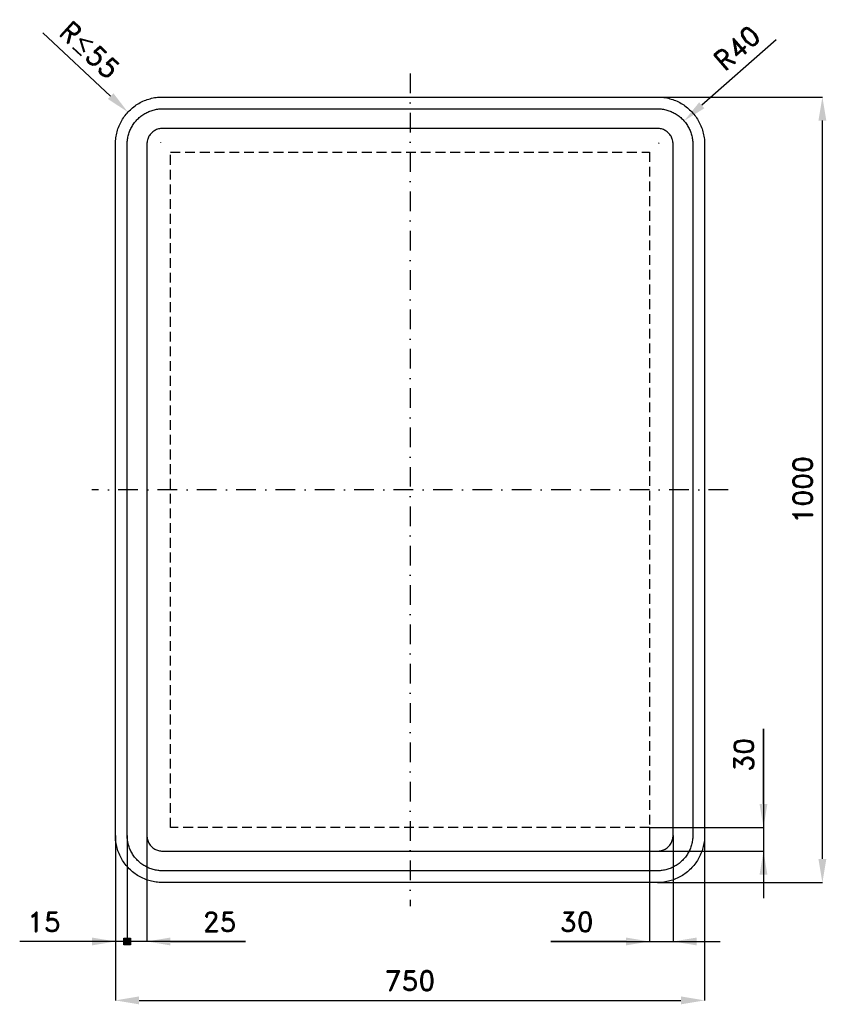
# Model space of a CAD drawing. Header units: millimetres. Extents: x -122 to 905, y -155 to 1098.
import ezdxf

# ---------------------------------------------------------------- set-up
doc = ezdxf.new("R2010")
doc.units = ezdxf.units.MM
doc.header["$LTSCALE"] = 5
doc.linetypes.add('ČERCHOVANÁX2', pattern=[2, 1, -0.5, 0, -0.5])
doc.linetypes.add('ČÁRKOVANÁX2', pattern=[1.5, 1, -0.5])
doc.layers.add('Kóty', color=2, linetype='Continuous')
doc.layers.add('Značka', color=7, linetype='Continuous')
doc.styles.get("Standard").update_dxf_attribs({"font": 'romand.shx', "height": 25})
doc.dimstyles.get("Standard").update_dxf_attribs({"dimtxt": 25, "dimasz": 30, "dimexe": 0.18, "dimexo": 0.0625, "dimgap": 12.5, "dimtad": 1, "dimdec": 0, "dimzin": 0, "dimdsep": 46, "dimtxsty": 'Standard', "dimcen": 0.09, "dimadec": 0, "dimazin": 0, "dimtfac": 1, "dimtdec": 0, "dimtofl": 0, "dimtmove": 0, "dimatfit": 3, "dimfxl": 1, "dimtolj": 1, "dimtzin": 0, "dimarcsym": 0})

# ---------------------------------------------------------------- blocks, each defined once
blk = doc.blocks.new('*D0')
at = {"layer": 'Defpoints', "color": 0, "transparency": 16777216}
for p in [(690, 1000), (900, 1000), (690, 0)]:
    blk.add_point(p, dxfattribs=at)
at = {"layer": 'Kóty', "color": 0, "lineweight": -2, "transparency": 16777216}
for p, q in [((690.1, 1000), (900.2, 1000)), ((900, 30), (900, 970)), ((690.1, 0), (900.2, 0))]:
    blk.add_line(p, q, dxfattribs=at)
at = {"layer": 'Kóty', "color": 0, "transparency": 16777216}
for points in [[(895, 970), (905, 970), (900, 1000)], [(895, 30), (905, 30), (900, 0)]]:
    blk.add_solid(points, dxfattribs=at)
at = {"layer": 'Kóty', "color": 0, "transparency": 16777216, "insert": (875, 500), "char_height": 25, "attachment_point": 5, "rotation": 90}
blk.add_mtext('\\A1;1000', dxfattribs=at)
blk = doc.blocks.new('*D1')
at = {"layer": 'Defpoints', "color": 0, "transparency": 16777216}
for p in [(0, 60), (750, 60), (750, -150)]:
    blk.add_point(p, dxfattribs=at)
at = {"layer": 'Kóty', "color": 0, "lineweight": -2, "transparency": 16777216}
for p, q in [((0, 59.9), (0, -150.2)), ((750, 59.9), (750, -150.2)), ((30, -150), (720, -150))]:
    blk.add_line(p, q, dxfattribs=at)
at = {"layer": 'Kóty', "color": 0, "transparency": 16777216}
for points in [[(30, -145), (30, -155), (0, -150)], [(720, -145), (720, -155), (750, -150)]]:
    blk.add_solid(points, dxfattribs=at)
at = {"layer": 'Kóty', "color": 0, "transparency": 16777216, "insert": (375, -125), "char_height": 25, "attachment_point": 5}
blk.add_mtext('\\A1;750', dxfattribs=at)
blk = doc.blocks.new('*D2')
at = {"layer": 'Defpoints', "color": 0, "transparency": 16777216}
for p in [(723.9, 969.6), (691.9, 941.4)]:
    blk.add_point(p, dxfattribs=at)
at = {"layer": 'Kóty', "color": 0, "lineweight": -2, "transparency": 16777216}
for p, q in [((841, 1072.9), (746.4, 989.5)), ((691.8, 941.4), (692, 941.4)), ((691.9, 941.3), (691.9, 941.5))]:
    blk.add_line(p, q, dxfattribs=at)
at = {"layer": 'Kóty', "color": 0, "transparency": 16777216}
blk.add_solid([(743.1, 993.2), (749.7, 985.7), (723.9, 969.6)], dxfattribs=at)
at = {"layer": 'Kóty', "color": 0, "transparency": 16777216, "insert": (791.5, 1062.6), "char_height": 25, "attachment_point": 5, "rotation": 41.3917}
blk.add_mtext('\\A1;R40', dxfattribs=at)

msp = doc.modelspace()

# ---------------------------------------------------------------- hatches: boundary and pattern name
at = {"layer": 'Kóty'}
h = msp.add_hatch(color=256, dxfattribs=at)
h.dxf.hatch_style = 1
h.paths.add_polyline_path([(10.8, -70.8), (19.2, -70.8), (19.2, -79.2), (10.8, -79.2)])

# ---------------------------------------------------------------- linework, layer by layer
for p, q in [((-92.5, 1081.6), (-6.1, 1001.1)), ((57.6, 941.8), (57.8, 941.8)), ((57.7, 941.7), (57.7, 941.9)), ((825, 195.5), (825, -20)), ((825, 100), (825, 195.5)), ((680, 69.9), (680, -75.2)), ((680.1, 70), (825.2, 70)), ((0, 59.9), (0, -75.2)), ((15, 59.9), (15, -79.7)), ((15, 59.9), (15, -79.7)), ((40, 59.9), (40, -75.2)), ((710, 59.9), (710, -75.2)), ((690.1, 40), (825.2, 40)), ((165.5, -75), (-121.9, -75)), ((70, -75), (165.5, -75)), ((554.5, -75), (770, -75)), ((650, -75), (554.5, -75))]:
    msp.add_line(p, q, dxfattribs=at)
msp.add_lwpolyline([(10.8, -70.8), (19.2, -70.8), (19.2, -79.2), (10.8, -79.2)], close=True, dxfattribs=at)
for points in [[(-2.6, 1004.8), (-9.5, 997.5), (15.9, 980.7)], [(820, 100), (830, 100), (825, 70)], [(820, 10), (830, 10), (825, 40)], [(-30, -70), (-30, -80), (0, -75)], [(70, -70), (70, -80), (40, -75)], [(650, -70), (650, -80), (680, -75)], [(740, -70), (740, -80), (710, -75)]]:
    msp.add_solid(points, dxfattribs=at)
at = {"layer": 'Značka', "color": 6, "linetype": 'ČERCHOVANÁX2', "lineweight": 25, "ltscale": 5}
for p, q in [((375, 1030), (375, -30)), ((780, 500), (-30, 500))]:
    msp.add_line(p, q, dxfattribs=at)
at = {"layer": 'Značka', "color": 5}
for points in [[(60, 0), (59.8, 0), (59.5, 0, -0.03218), (51.8, 0.5, -0.035443), (44.2, 2.1, -0.036267), (36.8, 4.6, -0.034421), (29.9, 8.1, -0.033721), (23.4, 12.4, -0.034085), (17.6, 17.6, -0.034209), (12.4, 23.4, -0.034229), (8.1, 29.9, -0.034044), (4.6, 36.8, -0.033412), (2.1, 44.2, -0.034127), (0.5, 51.8, -0.036745), (0, 59.5), (0, 59.8), (0, 60), (0, 940), (0, 940.2), (0, 940.5, -0.03218), (0.5, 948.2, -0.035442), (2.1, 955.8, -0.036267), (4.6, 963.2, -0.034425), (8.1, 970.1, -0.033723), (12.4, 976.6, -0.034082), (17.6, 982.4, -0.034204), (23.4, 987.6, -0.034223), (29.9, 991.9, -0.034048), (36.8, 995.4, -0.033416), (44.2, 997.9, -0.034129), (51.8, 999.5, -0.036741), (59.5, 1000), (59.8, 1000), (60, 1000), (690, 1000), (690.2, 1000), (690.5, 1000, -0.032179), (698.2, 999.5, -0.035449), (705.8, 997.9, -0.036267), (713.2, 995.4, -0.034421), (720.1, 991.9, -0.033726), (726.6, 987.6, -0.034082), (732.4, 982.4, -0.034203), (737.6, 976.6, -0.034226), (741.9, 970.1, -0.034049), (745.4, 963.2, -0.033417), (747.9, 955.8, -0.034126), (749.5, 948.2, -0.036741), (750, 940.5), (750, 940.2), (750, 940), (750, 60), (750, 59.8), (750, 59.5, -0.032179), (749.5, 51.8, -0.03545), (747.9, 44.2, -0.036267), (745.4, 36.8, -0.034417), (741.9, 29.9, -0.033724), (737.6, 23.4, -0.034085), (732.4, 17.6, -0.034208), (726.6, 12.4, -0.034232), (720.1, 8.1, -0.034045), (713.2, 4.6, -0.033413), (705.8, 2.1, -0.034125), (698.2, 0.5, -0.036745), (690.5, 0), (690.2, 0), (690, 0), (60, 0)], [(60, 15), (59.8, 15), (59.6, 15, -0.03218), (53.8, 15.4, -0.035443), (48.1, 16.6, -0.036267), (42.6, 18.5, -0.034421), (37.4, 21.1, -0.033721), (32.5, 24.3, -0.034084), (28.2, 28.2, -0.034209), (24.3, 32.5, -0.034229), (21.1, 37.4, -0.034045), (18.5, 42.6, -0.033412), (16.6, 48.1, -0.034127), (15.4, 53.8, -0.036744), (15, 59.6), (15, 59.8), (15, 60), (15, 940), (15, 940.2), (15, 940.4, -0.032179), (15.4, 946.2, -0.035442), (16.6, 951.9, -0.036268), (18.5, 957.4, -0.034417), (21.1, 962.6, -0.033728), (24.3, 967.5, -0.034085), (28.2, 971.8, -0.034202), (32.5, 975.7, -0.034234), (37.4, 978.9, -0.034055), (42.6, 981.5, -0.033411), (48.1, 983.4, -0.034124), (53.8, 984.6, -0.036738), (59.6, 985), (59.8, 985), (60, 985), (690, 985), (690.2, 985), (690.4, 985, -0.032189), (696.2, 984.6, -0.035435), (701.9, 983.4, -0.036253), (707.4, 981.5, -0.034411), (712.6, 978.9, -0.033733), (717.5, 975.7, -0.034079), (721.8, 971.8, -0.034196), (725.7, 967.5, -0.034234), (728.9, 962.6, -0.034058), (731.5, 957.4, -0.033408), (733.4, 951.9, -0.034125), (734.6, 946.2, -0.036738), (735, 940.4), (735, 940.2), (735, 940), (735, 60), (735, 59.8), (735, 59.6, -0.03219), (734.6, 53.8, -0.035437), (733.4, 48.1, -0.036252), (731.5, 42.6, -0.034415), (728.9, 37.4, -0.033727), (725.7, 32.5, -0.034079), (721.8, 28.2, -0.034202), (717.5, 24.3, -0.034229), (712.6, 21.1, -0.034048), (707.4, 18.5, -0.033409), (701.9, 16.6, -0.034128), (696.2, 15.4, -0.036744), (690.4, 15), (690.2, 15), (690, 15), (60, 15)], [(60, 40), (690, 40), (690.1, 40), (690.2, 40, 0.032177), (692.7, 40.2, 0.035444), (695.3, 40.7, 0.036265), (697.7, 41.5, 0.034422), (700, 42.7, 0.03373), (702.2, 44.1, 0.034072), (704.1, 45.9, 0.034204), (705.9, 47.8, 0.034223), (707.3, 50, 0.034048), (708.5, 52.3, 0.033416), (709.3, 54.7, 0.034152), (709.8, 57.3, 0.036741), (710, 59.8), (710, 59.9), (710, 60), (710, 940), (710, 940.1), (710, 940.2, 0.032177), (709.8, 942.7, 0.035443), (709.3, 945.3, 0.036259), (708.5, 947.7, 0.034425), (707.3, 950, 0.033741), (705.9, 952.2, 0.034066), (704.1, 954.1, 0.034182), (702.2, 955.9, 0.034226), (700, 957.3, 0.034056), (697.7, 958.5, 0.033425), (695.3, 959.3, 0.034151), (692.7, 959.8, 0.036743), (690.2, 960), (690.1, 960), (690, 960), (60, 960), (59.9, 960), (59.8, 960), (57.3, 959.8, 0.035442), (54.7, 959.3, 0.036259), (52.3, 958.5, 0.034424), (50, 957.3, 0.03373), (47.8, 955.9, 0.034079), (45.9, 954.1, 0.034187), (44.1, 952.2, 0.034231), (42.7, 950, 0.034052), (41.5, 947.7, 0.033421), (40.7, 945.3, 0.034126), (40.2, 942.7, 0.036746), (40, 940.2), (40, 940.1), (40, 940), (40, 60), (40, 59.9), (40, 59.8, 0.032179), (40.2, 57.3, 0.035443), (40.7, 54.7, 0.036265), (41.5, 52.3, 0.034421), (42.7, 50, 0.033719), (44.1, 47.8, 0.034086), (45.9, 45.9, 0.034208), (47.8, 44.1, 0.034229), (50, 42.7, 0.034044), (52.3, 41.5, 0.033412), (54.7, 40.7, 0.034128), (57.3, 40.2, 0.036744), (59.8, 40), (59.9, 40), (60, 40)]]:
    msp.add_lwpolyline(points, format="xyb", dxfattribs=at)
at = {"layer": 'Značka', "color": 7, "linetype": 'ČÁRKOVANÁX2', "ltscale": 2.5}
msp.add_lwpolyline([(70, 70), (70, 930), (680, 930), (680, 70), (70, 70)], dxfattribs=at)

# ---------------------------------------------------------------- texts
at = {"layer": 'Kóty', "insert": (-32.8, 1059.8), "char_height": 25, "width": 100.538, "attachment_point": 5, "rotation": 317.0601}
msp.add_mtext('\\A1;R{\\A0;≤}55', dxfattribs=at)
at = {"layer": 'Kóty', "insert": (800, 162.7), "char_height": 25, "attachment_point": 5, "rotation": 90}
msp.add_mtext('\\A1;30', dxfattribs=at)
at = {"layer": 'Kóty', "char_height": 25, "attachment_point": 5}
for s, insert in [('\\A1;15', (-91, -50)), ('\\A1;25', (132.7, -50)), ('\\A1;30', (587.3, -50))]:
    msp.add_mtext(s, dxfattribs=dict(at, insert=insert))

# ---------------------------------------------------------------- dimensions: what is measured, and where the dimension line sits
at = {"layer": 'Kóty'}
dim = msp.add_radius_dim(center=(691.9, 941.4), mpoint=(723.9, 969.6), text='R40', dimstyle='Standard', dxfattribs=at)
dim.commit()
dim.dimension.update_dxf_attribs({"geometry": '*D2', "text_midpoint": (808, 1043.8), "dimtype": 164})
dim = msp.add_linear_dim(base=(900, 1000), p1=(690, 0), p2=(690, 1000), angle=90, dimstyle='Standard', dxfattribs=at)
dim.commit()
dim.dimension.update_dxf_attribs({"geometry": '*D0', "text_midpoint": (875, 500)})
dim = msp.add_linear_dim(base=(750, -150), p1=(0, 60), p2=(750, 60), dimstyle='Standard', dxfattribs=at)
dim.commit()
dim.dimension.update_dxf_attribs({"geometry": '*D1', "text_midpoint": (375, -125)})

doc.saveas('drawing.dxf')
